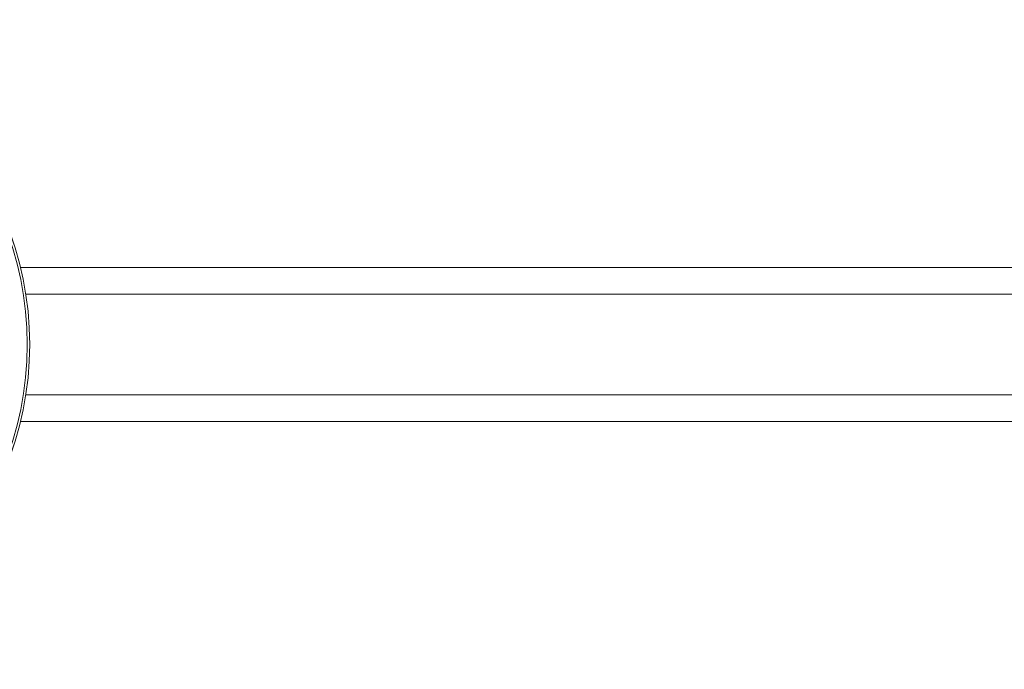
# Model space of a CAD drawing. Header units: millimetres. Extents: x -453 to 1924, y -67 to 428.
# Tile 32 of 88: x 140 to 224, y 373 to 428. Entities that reach past the tile are written whole.
import ezdxf

# ---------------------------------------------------------------- set-up
doc = ezdxf.new("R2010")
doc.units = ezdxf.units.MM

# ---------------------------------------------------------------- blocks, each defined once
blk = doc.blocks.new('Drawing View1')
at = {"color": 7, "linetype": 'Continuous', "lineweight": 18}
for p, q in [((373.322, 33.958), (226.678, 33.958)), ((227.127, 31.708), (372.873, 31.708)), ((227.127, 23.208), (372.873, 23.208)), ((226.678, 20.958), (373.322, 20.958))]:
    blk.add_line(p, q, dxfattribs=at)
for radius in [27.458, 27.457, 27.249]:
    blk.add_circle((200, 27.458), radius, dxfattribs=at)

msp = doc.modelspace()

# ---------------------------------------------------------------- block references
at = {"color": 7, "linetype": 'Continuous', "lineweight": 18}
msp.add_blockref('Drawing View1', (-86.291, 372.684), dxfattribs=at)

doc.saveas('drawing.dxf')
